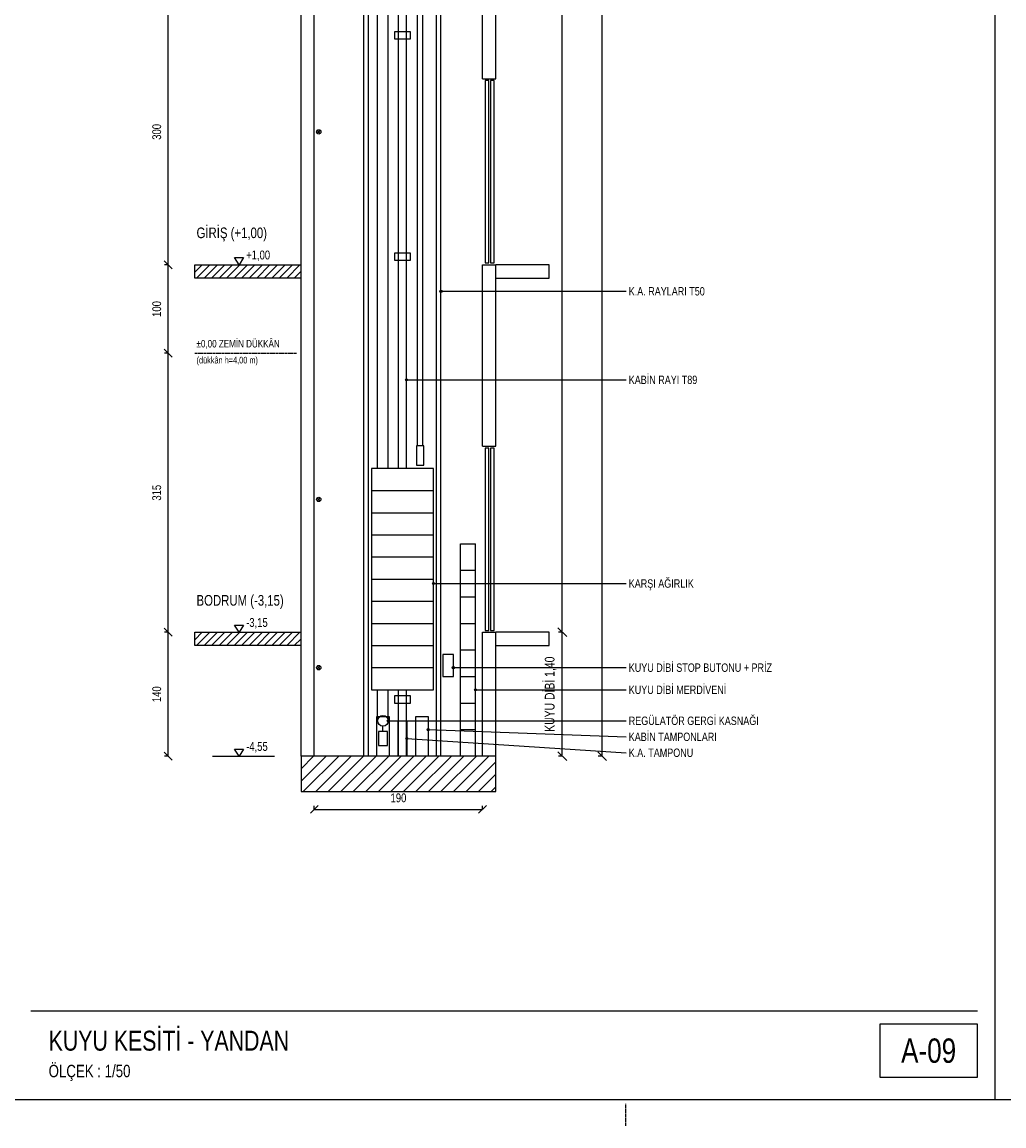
# Model space of a CAD drawing. Header units: centimetres. Extents: x 0 to 12476, y -30 to 2970.
# Tile 12 of 26: x 7968 to 9077, y -30 to 1216. Entities that reach past the tile are written whole.
import ezdxf
from ezdxf.enums import TextEntityAlignment as Align

# ---------------------------------------------------------------- set-up
doc = ezdxf.new("R2010")
doc.units = ezdxf.units.CM
doc.linetypes.add('CENTER', pattern=[5.08, 3.175, -0.635, 0.635, -0.635])
for name, color, linetype in [('ASN-ANTET', 4, 'Continuous'), ('ASN-BASLIK', 5, 'Continuous'), ('ASN-CERCEVE', 7, 'Continuous'), ('ASN-DUVAR', 7, 'Continuous'), ('ASN-EKSEN', 8, 'CENTER'), ('ASN-ELEKTRIK', 3, 'Continuous'), ('ASN-HALAT', 6, 'Continuous'), ('ASN-KA', 30, 'Continuous'), ('ASN-KAPI', 3, 'Continuous'), ('ASN-KOT', 2, 'Continuous'), ('ASN-MOTOR', 6, 'Continuous'), ('ASN-OLCU', 3, 'Continuous'), ('ASN-RAY', 1, 'Continuous'), ('ASN-TARAMA', 8, 'Continuous'), ('ASN-YAZI', 4, 'Continuous'), ('ASN-YUK', 1, 'Continuous')]:
    doc.layers.add(name, color=color, linetype=linetype)

msp = doc.modelspace()

# ---------------------------------------------------------------- linework, layer by layer
at = {"layer": 'ASN-ANTET'}
msp.add_line((7978.2, 100), (9046.8, 100), dxfattribs=at)
msp.add_lwpolyline([(8936.8, 25), (9046.8, 25), (9046.8, 85), (8936.8, 85)], close=True, dxfattribs=at)
at = {"layer": 'ASN-CERCEVE'}
msp.add_line((9066.8, 0), (9066.8, 2970), dxfattribs=at)
for points in [[(0, 0), (12475.8, 0), (12475.8, 2970), (0, 2970)], [(100, 0), (12450.8, 0), (12450.8, 2970), (100, 2970)]]:
    msp.add_lwpolyline(points, close=True, dxfattribs=at)
at = {"layer": 'ASN-DUVAR'}
for p, q in [((8283.2, 387.5), (8283.2, 2602.5)), ((8298.2, 387.5), (8298.2, 2602.5)), ((8488.2, 1152.5), (8488.2, 1242.5)), ((8503.2, 1152.5), (8503.2, 1242.5)), ((8488.2, 1152.5), (8503.2, 1152.5)), ((8488.2, 737.5), (8488.2, 942.5)), ((8488.2, 942.5), (8503.2, 942.5)), ((8503.2, 737.5), (8503.2, 942.5)), ((8488.2, 737.5), (8503.2, 737.5)), ((8488.2, 387.5), (8488.2, 527.5)), ((8488.2, 527.5), (8503.2, 527.5)), ((8503.2, 387.5), (8503.2, 527.5))]:
    msp.add_line(p, q, dxfattribs=at)
for points in [[(8283.2, 927.5), (8163.2, 927.5), (8163.2, 942.5), (8283.2, 942.5)], [(8503.2, 927.5), (8563.2, 927.5), (8563.2, 942.5), (8503.2, 942.5)], [(8283.2, 512.5), (8163.2, 512.5), (8163.2, 527.5), (8283.2, 527.5)], [(8503.2, 512.5), (8563.2, 512.5), (8563.2, 527.5), (8503.2, 527.5)]]:
    msp.add_lwpolyline(points, dxfattribs=at)
msp.add_lwpolyline([(8283.2, 347.5), (8503.2, 347.5), (8503.2, 387.5), (8283.2, 387.5)], close=True, dxfattribs=at)
at = {"layer": 'ASN-EKSEN'}
for p, q in [((8163.2, 842.5), (8278.2, 842.5)), ((8650, -30), (8650, -5))]:
    msp.add_line(p, q, dxfattribs=at)
at = {"layer": 'ASN-ELEKTRIK'}
for p, q in [((8301.5, 1090.8), (8304.9, 1094.2)), ((8301.5, 1094.2), (8304.9, 1090.8)), ((8301.5, 675.8), (8304.9, 679.2)), ((8301.5, 679.2), (8304.9, 675.8)), ((8301.5, 485.8), (8304.9, 489.2)), ((8301.5, 489.2), (8304.9, 485.8))]:
    msp.add_line(p, q, dxfattribs=at)
msp.add_lwpolyline([(8443.2, 477.5), (8455.2, 477.5), (8455.2, 502.5), (8443.2, 502.5)], close=True, dxfattribs=at)
for centre in [(8303.2, 1092.5), (8303.2, 677.5), (8303.2, 487.5)]:
    msp.add_circle(centre, 2.5, dxfattribs=at)
at = {"layer": 'ASN-HALAT'}
for p, q in [((8369.7, 712.5), (8369.7, 2122.5)), ((8381.7, 712.5), (8381.7, 2122.5)), ((8414.7, 738.1), (8414.7, 2098.9)), ((8420.7, 738.1), (8420.7, 2098.9)), ((8369.7, 427.5), (8369.7, 462.5)), ((8381.7, 427.5), (8381.7, 462.5))]:
    msp.add_line(p, q, dxfattribs=at)
at = {"layer": 'ASN-KA'}
for p, q in [((8362.7, 687.5), (8432.7, 687.5)), ((8362.7, 662.5), (8432.7, 662.5)), ((8362.7, 637.5), (8432.7, 637.5)), ((8362.7, 612.5), (8432.7, 612.5)), ((8362.7, 587.5), (8432.7, 587.5)), ((8362.7, 562.5), (8432.7, 562.5)), ((8362.7, 537.5), (8432.7, 537.5)), ((8362.7, 512.5), (8432.7, 512.5)), ((8362.7, 487.5), (8432.7, 487.5))]:
    msp.add_line(p, q, dxfattribs=at)
msp.add_lwpolyline([(8362.7, 462.5), (8432.7, 462.5), (8432.7, 712.5), (8362.7, 712.5)], close=True, dxfattribs=at)
at = {"layer": 'ASN-KAPI'}
for p, q in [((8463.2, 627.5), (8480.2, 627.5)), ((8463.2, 387.5), (8463.2, 627.5)), ((8480.2, 387.5), (8480.2, 627.5)), ((8463.2, 597.5), (8480.2, 597.5)), ((8463.2, 567.5), (8480.2, 567.5)), ((8463.2, 537.5), (8480.2, 537.5)), ((8463.2, 507.5), (8480.2, 507.5)), ((8463.2, 477.5), (8480.2, 477.5)), ((8463.2, 447.5), (8480.2, 447.5)), ((8463.2, 417.5), (8480.2, 417.5))]:
    msp.add_line(p, q, dxfattribs=at)
for points in [[(8491.2, 944.5), (8495.2, 944.5), (8495.2, 1150.5), (8491.2, 1150.5)], [(8497.2, 944.5), (8501.2, 944.5), (8501.2, 1150.5), (8497.2, 1150.5)], [(8491.2, 529.5), (8495.2, 529.5), (8495.2, 735.5), (8491.2, 735.5)], [(8497.2, 529.5), (8501.2, 529.5), (8501.2, 735.5), (8497.2, 735.5)]]:
    msp.add_lwpolyline(points, close=True, dxfattribs=at)
at = {"layer": 'ASN-KOT'}
for p, q in [((8183.2, 942.5), (8253.2, 942.5)), ((8183.2, 527.5), (8253.2, 527.5)), ((8183.2, 387.5), (8253.2, 387.5))]:
    msp.add_line(p, q, dxfattribs=at)
for points in [[(8213.2, 942.5), (8208.2, 950.5), (8218.2, 950.5)], [(8213.2, 527.5), (8208.2, 535.5), (8218.2, 535.5)], [(8213.2, 387.5), (8208.2, 395.5), (8218.2, 395.5)]]:
    msp.add_lwpolyline(points, close=True, dxfattribs=at)
at = {"layer": 'ASN-MOTOR'}
msp.add_line((8375.7, 415.5), (8375.7, 421.5), dxfattribs=at)
for points in [[(8413.7, 716.1), (8421.7, 716.1), (8421.7, 738.1), (8413.7, 738.1)], [(8370.7, 399.5), (8380.7, 399.5), (8380.7, 415.5), (8370.7, 415.5)]]:
    msp.add_lwpolyline(points, close=True, dxfattribs=at)
msp.add_circle((8375.7, 427.5), 6, dxfattribs=at)
at = {"layer": 'ASN-OLCU'}
for p, q in [((8623.2, 387.5), (8623.2, 2602.5)), ((8578.2, 527.5), (8578.2, 2142.5)), ((8133.2, 942.5), (8133.2, 1242.5)), ((8137.7, 938), (8128.7, 947)), ((8137.7, 938), (8128.7, 947)), ((8133.2, 942.5), (8129.2, 942.5)), ((8133.2, 942.5), (8129.2, 942.5)), ((8133.2, 842.5), (8133.2, 942.5)), ((8137.7, 838), (8128.7, 847)), ((8137.7, 838), (8128.7, 847)), ((8133.2, 842.5), (8129.2, 842.5)), ((8133.2, 842.5), (8129.2, 842.5)), ((8133.2, 527.5), (8133.2, 842.5)), ((8137.7, 523), (8128.7, 532)), ((8137.7, 523), (8128.7, 532)), ((8133.2, 527.5), (8129.2, 527.5)), ((8133.2, 527.5), (8129.2, 527.5)), ((8133.2, 387.5), (8133.2, 527.5)), ((8583.2, 522.5), (8573.3, 532.5)), ((8583.2, 522.5), (8573.3, 532.5)), ((8578.2, 527.5), (8573.8, 527.5)), ((8578.2, 527.5), (8573.8, 527.5)), ((8578.2, 387.5), (8578.2, 527.5)), ((8137.7, 383), (8128.7, 392)), ((8133.2, 387.5), (8129.2, 387.5)), ((8583.2, 382.6), (8573.3, 392.4)), ((8578.2, 387.5), (8573.8, 387.5)), ((8628.2, 382.6), (8618.3, 392.4)), ((8623.2, 387.5), (8618.8, 387.5)), ((8293.7, 323), (8302.7, 332)), ((8298.2, 327.5), (8298.2, 331.5)), ((8298.2, 327.5), (8488.2, 327.5)), ((8483.7, 323), (8492.7, 332)), ((8488.2, 327.5), (8488.2, 331.5))]:
    msp.add_line(p, q, dxfattribs=at)
at = {"layer": 'ASN-RAY'}
for p, q in [((8354.2, 387.5), (8354.2, 2122.5)), ((8359.2, 387.5), (8359.2, 2122.5)), ((8393.3, 712.5), (8393.3, 2122.5)), ((8402.2, 712.5), (8402.2, 2122.5)), ((8436.2, 387.5), (8436.2, 2122.5)), ((8441.2, 387.5), (8441.2, 2122.5)), ((8393.3, 387.5), (8393.3, 462.5)), ((8402.2, 387.5), (8402.2, 462.5))]:
    msp.add_line(p, q, dxfattribs=at)
for points in [[(8388.7, 1197.5), (8406.7, 1197.5), (8406.7, 1205.5), (8388.7, 1205.5)], [(8388.7, 947.5), (8406.7, 947.5), (8406.7, 955.5), (8388.7, 955.5)], [(8388.7, 447.5), (8406.7, 447.5), (8406.7, 455.5), (8388.7, 455.5)]]:
    msp.add_lwpolyline(points, close=True, dxfattribs=at)
at = {"layer": 'ASN-TARAMA'}
for p, q in [((8163.2, 934), (8171.7, 942.5)), ((8165.2, 927.5), (8180.2, 942.5)), ((8173.7, 927.5), (8188.7, 942.5)), ((8182.2, 927.5), (8197.2, 942.5)), ((8190.7, 927.5), (8205.7, 942.5)), ((8199.1, 927.5), (8214.1, 942.5)), ((8207.6, 927.5), (8222.6, 942.5)), ((8216.1, 927.5), (8231.1, 942.5)), ((8224.6, 927.5), (8239.6, 942.5)), ((8233.1, 927.5), (8248.1, 942.5)), ((8241.6, 927.5), (8256.6, 942.5)), ((8250.1, 927.5), (8265.1, 942.5)), ((8258.5, 927.5), (8273.5, 942.5)), ((8267, 927.5), (8282, 942.5)), ((8275.5, 927.5), (8283.2, 935.2)), ((8163.2, 519), (8171.7, 527.5)), ((8165.2, 512.5), (8180.2, 527.5)), ((8173.7, 512.5), (8188.7, 527.5)), ((8182.2, 512.5), (8197.2, 527.5)), ((8190.7, 512.5), (8205.7, 527.5)), ((8199.1, 512.5), (8214.1, 527.5)), ((8207.6, 512.5), (8222.6, 527.5)), ((8216.1, 512.5), (8231.1, 527.5)), ((8224.6, 512.5), (8239.6, 527.5)), ((8233.1, 512.5), (8248.1, 527.5)), ((8241.6, 512.5), (8256.6, 527.5)), ((8250.1, 512.5), (8265.1, 527.5)), ((8258.5, 512.5), (8273.5, 527.5)), ((8267, 512.5), (8282, 527.5)), ((8275.5, 512.5), (8283.2, 520.2)), ((8283.2, 373.4), (8297.4, 387.5)), ((8283.2, 359.2), (8311.5, 387.5)), ((8285.7, 347.5), (8325.7, 387.5)), ((8299.8, 347.5), (8339.8, 387.5)), ((8313.9, 347.5), (8353.9, 387.5)), ((8328.1, 347.5), (8368.1, 387.5)), ((8342.2, 347.5), (8382.2, 387.5)), ((8356.4, 347.5), (8396.4, 387.5)), ((8370.5, 347.5), (8410.5, 387.5)), ((8384.6, 347.5), (8424.6, 387.5)), ((8398.8, 347.5), (8438.8, 387.5)), ((8412.9, 347.5), (8452.9, 387.5)), ((8427.1, 347.5), (8467.1, 387.5)), ((8441.2, 347.5), (8481.2, 387.5)), ((8455.4, 347.5), (8495.4, 387.5)), ((8469.5, 347.5), (8503.2, 381.2)), ((8483.6, 347.5), (8503.2, 367.1)), ((8497.8, 347.5), (8503.2, 352.9))]:
    msp.add_line(p, q, dxfattribs=at)
at = {"layer": 'ASN-YAZI'}
for p, q in [((8441.2, 912.5), (8650.2, 912.5)), ((8402.2, 812.5), (8650.2, 812.5)), ((8432.7, 582.5), (8650.2, 582.5)), ((8455.2, 487.5), (8650.2, 487.5)), ((8480.2, 462.5), (8650.2, 462.5)), ((8381.7, 427.5), (8650.2, 427.5)), ((8426.7, 417.5), (8650.2, 409.4)), ((8402.7, 407.5), (8650.2, 391.4))]:
    msp.add_line(p, q, dxfattribs=at)
for centre in [(8441.2, 912.5), (8402.2, 812.5), (8432.7, 582.5), (8455.2, 487.5), (8480.2, 462.5), (8381.7, 427.5), (8426.7, 417.5), (8402.7, 407.5)]:
    msp.add_circle(centre, 1.2, dxfattribs=at)
at = {"layer": 'ASN-YUK'}
for points in [[(8368.7, 387.5), (8368.7, 432.5), (8382.7, 432.5), (8382.7, 387.5)], [(8392.7, 387.5), (8392.7, 427.5), (8402.7, 427.5), (8402.7, 387.5)], [(8412.7, 387.5), (8412.7, 432.5), (8426.7, 432.5), (8426.7, 387.5)]]:
    msp.add_lwpolyline(points, dxfattribs=at)

# ---------------------------------------------------------------- texts
at = {"layer": 'ASN-ANTET', "width": 0.8}
msp.add_text('A-09', height=27.5, dxfattribs=at).set_placement((8991.8, 55), align=Align.MIDDLE_CENTER)
msp.add_text('ÖLÇEK : 1/50', height=14, dxfattribs=at).set_placement((7998.2, 25))
at = {"layer": 'ASN-BASLIK', "width": 0.8}
for s, height, p in [('GİRİŞ (+1,00)', 12, (8165.2, 972.5)), ('BODRUM (-3,15)', 12, (8165.2, 557.5)), ('KUYU KESİTİ - YANDAN', 22.5, (7998.2, 55))]:
    msp.add_text(s, height=height, dxfattribs=at).set_placement(p)
at = {"layer": 'ASN-KOT', "width": 0.8}
for s, height, p in [('+1,00', 10, (8221.2, 945.5)), ('%%p0,00 ZEMİN DÜKKÂN', 8.5, (8165.2, 846.5)), ('-3,15', 10, (8221.2, 530.5)), ('-4,55', 10, (8221.2, 390.5))]:
    msp.add_text(s, height=height, dxfattribs=at).set_placement(p, align=Align.BOTTOM_LEFT)
msp.add_text('(dükkân h=4,00 m)', height=7.5, dxfattribs=at).set_placement((8165.2, 838.5), align=Align.TOP_LEFT)
at = {"layer": 'ASN-OLCU', "width": 0.8}
for s, height, p in [('300', 10, (8128.2, 1092.5)), ('100', 10, (8128.2, 892.5)), ('315', 10, (8128.2, 685)), ('KUYU DİBİ 1,40', 11, (8572.7, 457.5)), ('140', 10, (8128.2, 457.5))]:
    msp.add_text(s, height=height, rotation=90, dxfattribs=at).set_placement(p, align=Align.BOTTOM_CENTER)
msp.add_text('190', height=10, dxfattribs=at).set_placement((8393.2, 332.5), align=Align.BOTTOM_CENTER)
at = {"layer": 'ASN-YAZI', "width": 0.8}
for s, p in [('K.A. RAYLARI T50', (8653.2, 912.5)), ('KABİN RAYI T89', (8653.2, 812.5)), ('KARŞI AĞIRLIK', (8653.2, 582.5)), ('KUYU DİBİ STOP BUTONU + PRİZ', (8653.2, 487.5)), ('KUYU DİBİ MERDİVENİ', (8653.2, 462.5)), ('REGÜLATÖR GERGİ KASNAĞI', (8653.2, 427.5)), ('KABİN TAMPONLARI', (8653.2, 409.4)), ('K.A. TAMPONU', (8653.2, 391.4))]:
    msp.add_text(s, height=9.5, dxfattribs=at).set_placement(p, align=Align.MIDDLE_LEFT)

doc.saveas('drawing.dxf')
